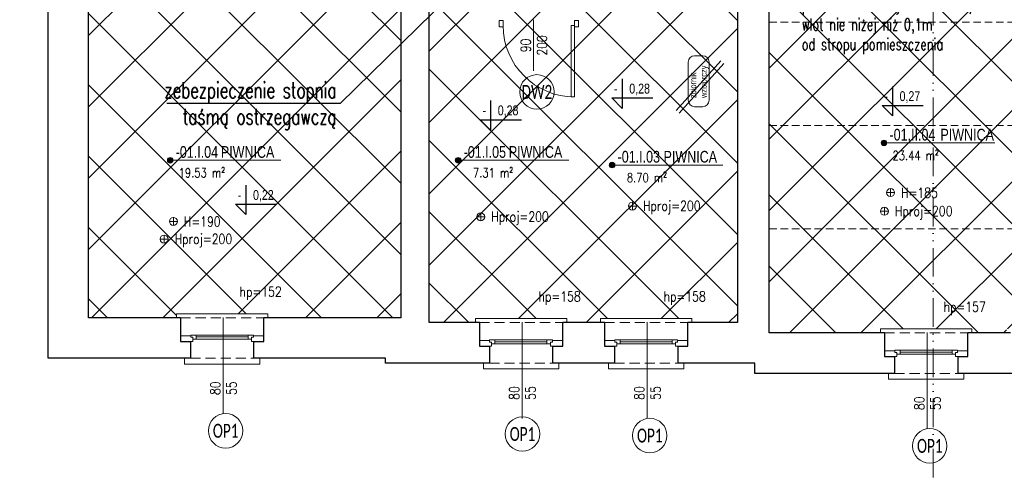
# Model space of a CAD drawing. Header units: millimetres. Extents: x 284606 to 628701, y -213781 to -93475.
# Tile 49 of 102: x 297550 to 298790, y -102354 to -101785. Entities that reach past the tile are written whole.
import ezdxf
from ezdxf import colors
from ezdxf.entities.mleader import LeaderData, LeaderLine
from ezdxf.enums import TextEntityAlignment as Align
from ezdxf.math import Vec2, Vec3

# ---------------------------------------------------------------- set-up
doc = ezdxf.new("R2010")
doc.units = ezdxf.units.MM
doc.linetypes.add('ACAD_ISO12W100', pattern=[21, 12, -3, 0, -3, 0, -3])
doc.linetypes.add('HIDDEN', pattern=[9.525, 6.35, -3.175])
doc.layers.get('0').update_dxf_attribs({"lineweight": 0})
for name, color, linetype, lineweight in [('!STR_Elewacje 0.05', 8, 'Continuous', 5), ('!STR_Konstrukcja 0.20', 200, 'Continuous', 20), ('!STR_Konstrukcja 0.30', 64, 'Continuous', 30), ('!STR_Ocieplenie 0.05', 1, 'Continuous', 5), ('!STR_Opisy 0.09', 8, 'Continuous', 9), ('!STR_Przerywana 0.09', 8, 'HIDDEN', 9), ('!STR_Stolarka drzwiowa', 8, 'Continuous', 15), ('!STR_Stolarka okienna', 72, 'Continuous', 15), ('EKO Opisy 0.09', 8, 'Continuous', 9)]:
    doc.layers.add(name, color=color, linetype=linetype, lineweight=lineweight)
doc.layers.add('AB1 - OPISY', color=7, linetype='Continuous')
doc.layers.add('EKO Wyposażenie', color=7, linetype='Continuous', lineweight=5, true_color=0x919191)
doc.styles.add('1_50', font='txt', dxfattribs={"width": 0.8})
doc.styles.add('AB_Arial', font='NirmalaS.ttf')
doc.styles.add('EKO 1-10', font='romans.shx', dxfattribs={"width": 0.8, "height": 15})
doc.styles.add('EKO 1-5', font='romans.shx', dxfattribs={"width": 0.8, "height": 10})
doc.styles.add('EKO CM 1-50', font='calibri.ttf', dxfattribs={"width": 0.8, "height": 12.5})
doc.styles.add('j-romans', font='romans.shx', dxfattribs={"width": 0.7})

# ---------------------------------------------------------------- blocks, each defined once
blk = doc.blocks.new('*U109')
at = {"layer": '!STR_Opisy 0.09', "linetype": 'Continuous'}
blk.add_line((0, 32.1), (0, -89.2), dxfattribs=at)
at = {"layer": '!STR_Opisy 0.09', "ltscale": 0.7, "style": 'EKO 1-5', "width": 0.8}
blk.add_attdef('WYS', text='', height=12.5, rotation=270, dxfattribs=at).set_placement((-10.5, 0), align=Align.MIDDLE_CENTER)
at = {"layer": '!STR_Opisy 0.09', "linetype": 'Continuous', "style": 'EKO 1-5', "width": 0.8}
blk.add_attdef('SZER', text='', height=12.5, rotation=270, dxfattribs=at).set_placement((0, 0), align=Align.BOTTOM_CENTER)
blk.add_attdef('HP=', (-20.5, -115.3), '', height=12.5, rotation=180, dxfattribs=at)
blk = doc.blocks.new('*U195')
at = {"layer": '!STR_Opisy 0.09', "linetype": 'Continuous'}
blk.add_line((-51.5, 6.9), (-51.5, -57.3), dxfattribs=at)
at = {"layer": '!STR_Stolarka drzwiowa'}
for points in [[(-90, 6.2), (-95, 6.2), (-95, -1.8), (-90, -1.8)], [(0, 0), (0, -90), (-4.4, -90), (-4.4, 0)], [(5, 6.2), (0, 6.2), (0, -1.8), (5, -1.8)]]:
    blk.add_lwpolyline(points, close=True, dxfattribs=at)
blk.add_arc((0, 0), 90, 180, 270, dxfattribs=at)
at = {"layer": '!STR_Opisy 0.09', "linetype": 'Continuous', "style": 'EKO 1-10', "width": 0.8}
blk.add_attdef('SZER', text='', height=12.5, rotation=90, dxfattribs=at).set_placement((-51.5, -25.2), align=Align.BOTTOM_CENTER)
at = {"layer": '!STR_Opisy 0.09', "ltscale": 0.7, "style": 'EKO 1-10', "width": 0.8}
blk.add_attdef('WYS', text='', height=12.5, rotation=90, dxfattribs=at).set_placement((-41, -25.2), align=Align.MIDDLE_CENTER)
blk = doc.blocks.new('wysokosc2')
at = {"ltscale": 2}
for points in [[(-5.1, 0), (5, 0)], [(0, 5.1), (0, -5.1)]]:
    blk.add_lwpolyline(points, dxfattribs=at)
blk.add_circle((0, 0), 5.03, dxfattribs=at)
at = {"ltscale": 2, "style": 'EKO 1-5', "width": 0.8}
blk.add_attdef('WYS', (13.3, -6), '', height=12.5, dxfattribs=at)
blk = doc.blocks.new('zbiornik zbiorczy')
at = {"layer": 'EKO Wyposażenie'}
for p, q in [((8, 13.2), (56.2, 13.2)), ((0, -5.2), (0, 5.2)), ((64.2, 5.2), (64.2, -5.2)), ((56.2, -13.2), (8, -13.2))]:
    blk.add_line(p, q, dxfattribs=at)
for centre, start, end in [((8, 5.2), 90, 180), ((56.2, 5.2), 0, 90), ((8, -5.2), 180, 270), ((56.2, -5.2), 270, 0)]:
    blk.add_arc(centre, 8, start, end, dxfattribs=at)
at = {"layer": 'EKO Wyposażenie', "insert": (10.9, 11.1), "char_height": 8, "attachment_point": 1, "style": '1_50'}
blk.add_mtext_dynamic_manual_height_columns('\\A1;zbiornik \\Pwzbiorczy', width=2231.725, gutter_width=453.6, heights=[120.4], dxfattribs=at)
blk = doc.blocks.new('*U459')
at = {"ltscale": 0.3}
blk.add_hatch(color=256, dxfattribs=at).paths.add_polyline_path([(-0.9, 50, 1), (6.8, 50, 1)])
at = {"ltscale": 1.5}
blk.add_line((17.6, 50), (154.6, 50), dxfattribs=at)
at = {"ltscale": 0.3}
blk.add_lwpolyline([(17.6, 50), (3, 50)], dxfattribs=at)
blk.add_circle((3, 50), 3.86, dxfattribs=at)
at = {"ltscale": 1.5, "width": 0.8}
for tag, p, height, style in [('NR_POM.', (10.5, 53.4), 16, 'AB_Arial'), ('NAZWA_POMIESZCZENIA', (66.9, 53.4), 16, 'AB_Arial'), ('POSADZKA', (9.1, 4), 12.5, 'EKO 1-5')]:
    blk.add_attdef(tag, p, '', height=height, rotation=0, dxfattribs=dict(at, style=style))
at = {"ltscale": 1.5, "style": 'EKO 1-5', "width": 0.8}
blk.add_attdef('POWIERZCHNIA', text='', height=12.5, rotation=0, dxfattribs=at).set_placement((78.1, 22.9), align=Align.BOTTOM_RIGHT)
blk = doc.blocks.new('KÓLKO')
at = {"layer": '!STR_Opisy 0.09'}
blk.add_circle((0, -15.51), 15.51, dxfattribs=at)
at = {"layer": '!STR_Opisy 0.09', "style": 'EKO 1-10', "width": 0.8}
blk.add_attdef('NR', text='', height=15, dxfattribs=at).set_placement((0, -15.51), align=Align.MIDDLE_CENTER)

msp = doc.modelspace()

# ---------------------------------------------------------------- hatches: boundary and pattern name
at = {"layer": '!STR_Ocieplenie 0.05', "lineweight": 5, "ltscale": 0.3}
h = msp.add_hatch(dxfattribs=at)
h.set_pattern_fill('ANSI37', color=8, scale=20)
h.paths.add_polyline_path([(298029.9, -101663.4), (297636.9, -101663.4), (297636.9, -102160.4), (297747.6, -102160.4), (297747.6, -102155.4), (297862.6, -102155.4), (297862.6, -102160.4), (298029.9, -102160.4)])
h.paths.add_polyline_path([(298453.9, -101662.4), (298065.9, -101662.4), (298065.9, -102166.4), (298124, -102166.4), (298124, -102161.4), (298239, -102161.4), (298239, -102166.4), (298281.6, -102166.4), (298281.6, -102161.4), (298396.6, -102161.4), (298396.6, -102166.4), (298453.9, -102166.4)])
h.paths.add_polyline_path([(298943.9, -101658.4), (298493.9, -101658.4), (298493.9, -102179.4), (298634.2, -102179.4), (298634.2, -102174.4), (298749.2, -102174.4), (298749.2, -102179.4), (298792.7, -102179.4), (298792.7, -102174.4), (298907.7, -102174.4), (298907.7, -102179.4), (298943.9, -102179.4)])
h.paths.add_polyline_path([(299439.1, -101658.4), (299258.2, -101658.4), (298991.2, -101658.4), (298991.2, -102160.4), (299213.9, -102160.4), (299213.9, -102155.4), (299328.9, -102155.4), (299328.9, -102160.4), (299439.1, -102160.4), (299439.1, -101966.9), (299434.2, -101966.9), (299434.2, -101851.9), (299439.1, -101851.9)])
h.paths.add_polyline_path([(299434.2, -101225.1), (299439.2, -101225.1), (299439.2, -101108.4), (299301.1, -101108.4), (299301.1, -101113.4), (299186.1, -101113.4), (299186.1, -101108.4), (298969.2, -101108.4), (298969.2, -101469.4), (299289.2, -101469.4), (299289.2, -101617.4), (299439.2, -101617.4), (299439.2, -101469.4), (299439.2, -101340.1), (299434.2, -101340.1)])
h.paths.add_polyline_path([(299258.2, -101499.4), (298970.2, -101499.4), (298970.2, -101506.4), (298970.2, -101606.4), (298970.2, -101617.4), (299258.2, -101617.4)], flags=17)
h.paths.add_polyline_path([(298643.9, -101095.4), (298586.1, -101095.4), (298586.1, -101100.4), (298471.1, -101100.4), (298471.1, -101095.4), (298420.1, -101095.4), (298420.1, -101100.4), (298305.1, -101100.4), (298305.1, -101095.4), (298172.9, -101095.4), (298172.9, -101479.4), (298327.9, -101479.4), (298327.9, -101609.4), (298643.9, -101609.4)])
h.paths.add_polyline_path([(298316.9, -101486.4), (298172.9, -101486.4), (298172.9, -101505.4), (298172.9, -101608), (298172.9, -101623.4), (298316.9, -101623.4)])
h.paths.add_polyline_path([(298131.9, -101505.4), (298131.9, -101486.4), (298101.9, -101486.4), (298003.9, -101486.4), (297636.9, -101486.4), (297636.9, -101507.8), (297641.9, -101507.8), (297641.9, -101623.4), (298131.9, -101623.4), (298131.9, -101605.4)])

# ---------------------------------------------------------------- linework, layer by layer
at = {"layer": '!STR_Konstrukcja 0.20', "color": 8, "linetype": 'Continuous', "lineweight": 15}
for points in [[(297752.6, -102160.4), (297747.6, -102160.4), (297747.6, -102155.4), (297862.6, -102155.4), (297862.6, -102160.4), (297857.6, -102160.4)], [(298129, -102166.4), (298124, -102166.4), (298124, -102161.4), (298239, -102161.4), (298239, -102166.4), (298234, -102166.4)], [(298286.6, -102166.4), (298281.6, -102166.4), (298281.6, -102161.4), (298396.6, -102161.4), (298396.6, -102166.4), (298391.6, -102166.4)], [(298639.2, -102179.4), (298634.2, -102179.4), (298634.2, -102174.4), (298749.2, -102174.4), (298749.2, -102179.4), (298744.2, -102179.4)], [(297765.1, -102211.4), (297757.6, -102211.4), (297757.6, -102218.9), (297852.6, -102218.9), (297852.6, -102211.4), (297845.1, -102211.4)], [(298141.5, -102217.4), (298134, -102217.4), (298134, -102224.9), (298229, -102224.9), (298229, -102217.4), (298221.5, -102217.4)], [(298299.1, -102217.4), (298291.6, -102217.4), (298291.6, -102224.9), (298386.6, -102224.9), (298386.6, -102217.4), (298379.1, -102217.4)], [(298651.7, -102230.4), (298644.2, -102230.4), (298644.2, -102237.9), (298739.2, -102237.9), (298739.2, -102230.4), (298731.7, -102230.4)]]:
    msp.add_lwpolyline(points, dxfattribs=at)
at = {"layer": '!STR_Konstrukcja 0.30', "color": 8, "ltscale": 1.5}
for points in [[(297765.1, -102211.4), (297585.9, -102211.4), (297585.9, -101665), (297572.9, -101665), (297572.9, -101605.3)], [(298639.2, -102179.4), (298493.9, -102179.4), (298493.9, -101658.4), (298756.2, -101658.4)], [(297752.6, -102160.4), (297636.9, -102160.4), (297636.9, -101663.4), (297791.9, -101663.4)], [(297891.9, -101663.4), (298029.9, -101663.4), (298029.9, -102160.4), (297857.6, -102160.4)], [(298129, -102166.4), (298065.9, -102166.4), (298065.9, -101662.4), (298189.2, -101662.4)], [(298289.2, -101662.4), (298453.9, -101662.4), (298453.9, -102166.4), (298391.6, -102166.4)], [(298286.6, -102166.4), (298234, -102166.4)], [(298797.7, -102179.4), (298744.2, -102179.4)], [(298141.5, -102217.4), (298010.6, -102217.4), (298010.6, -102211.4), (297845.1, -102211.4)], [(298299.1, -102217.4), (298221.5, -102217.4)], [(298651.7, -102230.4), (298475.9, -102230.4), (298475.9, -102217.4), (298379.1, -102217.4)], [(298810.2, -102230.4), (298731.7, -102230.4)]]:
    msp.add_lwpolyline(points, dxfattribs=at)
at = {"layer": '!STR_Konstrukcja 0.30', "color": 8, "ltscale": 2}
for points in [[(297752.6, -102160.4), (297752.6, -102190.2), (297765.1, -102190.2), (297765.1, -102211.4)], [(297845.1, -102211.4), (297845.1, -102190.2), (297857.6, -102190.2), (297857.6, -102160.4)], [(298129, -102166.4), (298129, -102196.2), (298141.5, -102196.2), (298141.5, -102217.4)], [(298221.5, -102217.4), (298221.5, -102196.2), (298234, -102196.2), (298234, -102166.4)], [(298286.6, -102166.4), (298286.6, -102196.2), (298299.1, -102196.2), (298299.1, -102217.4)], [(298379.1, -102217.4), (298379.1, -102196.2), (298391.6, -102196.2), (298391.6, -102166.4)], [(298639.2, -102179.4), (298639.2, -102209.2), (298651.7, -102209.2), (298651.7, -102230.4)], [(298731.7, -102230.4), (298731.7, -102209.2), (298744.2, -102209.2), (298744.2, -102179.4)]]:
    msp.add_lwpolyline(points, dxfattribs=at)
at = {"layer": '!STR_Ocieplenie 0.05', "color": 8, "ltscale": 1.5}
for points in [[(298376.8, -101899.5), (298432.9, -101836.8)], [(298380.5, -101902.8), (298436.6, -101840.2)]]:
    msp.add_lwpolyline(points, dxfattribs=at)
at = {"layer": '!STR_Przerywana 0.09', "color": 8, "ltscale": 1.5}
for p, q in [((298493.9, -101788.4), (298943.9, -101788.4)), ((298493.9, -101918.4), (298943.9, -101918.4)), ((298493.9, -102048.4), (298943.9, -102048.4))]:
    msp.add_line(p, q, dxfattribs=at)
at = {"layer": '!STR_Przerywana 0.09', "color": 8, "ltscale": 2}
for points in [[(297752.6, -102160.4), (297857.6, -102160.4)], [(298129, -102166.4), (298234, -102166.4)], [(298286.6, -102166.4), (298391.6, -102166.4)], [(298639.2, -102179.4), (298744.2, -102179.4)], [(297765.1, -102211.4), (297845.1, -102211.4)], [(298141.5, -102217.4), (298221.5, -102217.4)], [(298299.1, -102217.4), (298379.1, -102217.4)], [(298651.7, -102230.4), (298731.7, -102230.4)]]:
    msp.add_lwpolyline(points, dxfattribs=at)
at = {"layer": '!STR_Stolarka okienna', "color": 8, "ltscale": 0.3}
for points in [[(297844.5, -102182.1), (297844.5, -102185), (297842, -102185), (297842, -102187.2), (297768, -102187.2), (297768, -102185), (297765.5, -102185), (297765.5, -102182.1), (297844.5, -102182.1)], [(297772.1, -102187.2), (297772.1, -102182.1)], [(297837.6, -102182.1), (297837.6, -102187.2)], [(297752.6, -102183.1), (297752.6, -102190.2), (297768, -102190.2), (297768, -102185), (297765.5, -102185), (297765.5, -102183.1), (297752.6, -102183.1)], [(297837.6, -102184.6), (297772.1, -102184.6)], [(297857.6, -102183.1), (297857.6, -102190.2), (297842, -102190.2), (297842, -102185), (297844.5, -102185), (297844.5, -102183.1), (297857.6, -102183.1)], [(298129, -102189.1), (298129, -102196.2), (298144.4, -102196.2), (298144.4, -102191), (298141.9, -102191), (298141.9, -102189.1), (298129, -102189.1)], [(298221, -102188.1), (298221, -102191), (298218.5, -102191), (298218.5, -102193.2), (298144.4, -102193.2), (298144.4, -102191), (298141.9, -102191), (298141.9, -102188.1), (298221, -102188.1)], [(298148.5, -102193.2), (298148.5, -102188.1)], [(298214, -102190.6), (298148.5, -102190.6)], [(298214, -102188.1), (298214, -102193.2)], [(298234, -102189.1), (298234, -102196.2), (298218.5, -102196.2), (298218.5, -102191), (298221, -102191), (298221, -102189.1), (298234, -102189.1)], [(298286.6, -102189.1), (298286.6, -102196.2), (298302, -102196.2), (298302, -102191), (298299.5, -102191), (298299.5, -102189.1), (298286.6, -102189.1)], [(298378.6, -102188.1), (298378.6, -102191), (298376.1, -102191), (298376.1, -102193.2), (298302, -102193.2), (298302, -102191), (298299.5, -102191), (298299.5, -102188.1), (298378.6, -102188.1)], [(298306.1, -102193.2), (298306.1, -102188.1)], [(298371.6, -102190.6), (298306.1, -102190.6)], [(298371.6, -102188.1), (298371.6, -102193.2)], [(298391.6, -102189.1), (298391.6, -102196.2), (298376.1, -102196.2), (298376.1, -102191), (298378.6, -102191), (298378.6, -102189.1), (298391.6, -102189.1)], [(298639.2, -102202.1), (298639.2, -102209.2), (298654.6, -102209.2), (298654.6, -102204), (298652.1, -102204), (298652.1, -102202.1), (298639.2, -102202.1)], [(298731.1, -102201.1), (298731.1, -102204), (298728.6, -102204), (298728.6, -102206.2), (298654.6, -102206.2), (298654.6, -102204), (298652.1, -102204), (298652.1, -102201.1), (298731.1, -102201.1)], [(298658.7, -102206.2), (298658.7, -102201.1)], [(298724.2, -102203.6), (298658.7, -102203.6)], [(298724.2, -102201.1), (298724.2, -102206.2)], [(298744.2, -102202.1), (298744.2, -102209.2), (298728.6, -102209.2), (298728.6, -102204), (298731.1, -102204), (298731.1, -102202.1), (298744.2, -102202.1)]]:
    msp.add_lwpolyline(points, dxfattribs=at)
at = {"layer": 'AB1 - OPISY', "color": 8}
for p, q in [((298308.7, -101859.6), (298308.7, -101896.7)), ((298649.1, -101869.1), (298649.1, -101906.2)), ((298295.6, -101883.6), (298347.4, -101883.6)), ((298295.6, -101883.6), (298308.7, -101896.7)), ((298143, -101887), (298143, -101924.1)), ((298636, -101893.1), (298687.8, -101893.1)), ((298636, -101893.1), (298649.1, -101906.2)), ((298129.9, -101911), (298181.8, -101911)), ((298129.9, -101911), (298143, -101924.1)), ((297834.9, -101993.4), (297834.9, -102030.5)), ((297821.7, -102017.4), (297873.6, -102017.4)), ((297821.7, -102017.4), (297834.9, -102030.5))]:
    msp.add_line(p, q, dxfattribs=at)
at = {"layer": 'EKO Opisy 0.09', "color": 8, "linetype": 'ACAD_ISO12W100', "ltscale": 3}
msp.add_lwpolyline([(298700.5, -102487.8), (298700.5, -101568.5), (298765.5, -101568.5), (298765.5, -100770.9)], dxfattribs=at)

# ---------------------------------------------------------------- block references
at = {"layer": '!STR_Konstrukcja 0.30', "color": 8, "ltscale": 1.5, "rotation": 90}
msp.add_blockref('zbiornik zbiorczy', (298405.1, -101894.6), dxfattribs=at)
at = {"layer": '!STR_Konstrukcja 0.30', "color": 8, "ltscale": 1.5, "rotation": 180}
for p, values in [((297806.4, -102249.1), {'SZER': '80', 'WYS': '55', 'HP=': 'hp=152'}), ((298182.9, -102255.1), {'SZER': '80', 'WYS': '55', 'HP=': 'hp=158'}), ((298340.4, -102255.1), {'SZER': '80', 'WYS': '55', 'HP=': 'hp=158'}), ((298693, -102268.1), {'SZER': '80', 'WYS': '55', 'HP=': 'hp=157'})]:
    msp.add_blockref('*U109', p, dxfattribs=at).add_auto_attribs(values)
at = {"layer": '!STR_Opisy 0.09', "color": 8}
ref = msp.add_blockref('*U459', (298635.7, -101986.3), dxfattribs=dict(at, xscale=0.9199999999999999, yscale=0.9199999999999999, zscale=0.9199999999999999))
ref.add_attrib('NAZWA_POM', 'PIWNICA', (298709.6, -101937.2), dxfattribs={"layer": '0', "ltscale": 1.5, "height": 14.72, "rotation": 0, "style": 'AB_Arial', "width": 0.8})
ref.add_attrib('NUMER_POM', '-01.II.04', (298645.4, -101937.2), dxfattribs={"layer": '0', "ltscale": 1.5, "height": 14.72, "rotation": 0, "style": 'AB_Arial', "width": 0.8})
ref.add_attrib('R-SURF', '23.44 m²', dxfattribs={"layer": '0', "ltscale": 1.5, "height": 11.5, "rotation": 0, "style": 'EKO 1-5', "width": 0.8}).set_placement((298707.5, -101965.3), align=Align.BOTTOM_RIGHT)
ref = msp.add_blockref('*U459', (297736.8, -102008.1), dxfattribs=dict(at, xscale=0.9199999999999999, yscale=0.9199999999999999, zscale=0.9199999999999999))
ref.add_attrib('NAZWA_POM', 'PIWNICA', (297803.4, -101959), dxfattribs={"layer": '0', "ltscale": 1.5, "height": 14.72, "rotation": 0, "style": 'AB_Arial', "width": 0.8})
ref.add_attrib('NUMER_POM', '-01.I.04', (297746.5, -101959), dxfattribs={"layer": '0', "ltscale": 1.5, "height": 14.72, "rotation": 0, "style": 'AB_Arial', "width": 0.8})
ref.add_attrib('R-SURF', '19.53 m²', dxfattribs={"layer": '0', "ltscale": 1.5, "height": 11.5, "rotation": 0, "style": 'EKO 1-5', "width": 0.8}).set_placement((297808.6, -101987.1), align=Align.BOTTOM_RIGHT)
ref = msp.add_blockref('*U459', (298099.4, -102008.1), dxfattribs=dict(at, xscale=0.9199999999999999, yscale=0.9199999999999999, zscale=0.9199999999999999))
ref.add_attrib('NAZWA_POM', 'PIWNICA', (298166, -101959), dxfattribs={"layer": '0', "ltscale": 1.5, "height": 14.72, "rotation": 0, "style": 'AB_Arial', "width": 0.8})
ref.add_attrib('NUMER_POM', '-01.I.05', (298109.1, -101959), dxfattribs={"layer": '0', "ltscale": 1.5, "height": 14.72, "rotation": 0, "style": 'AB_Arial', "width": 0.8})
ref.add_attrib('R-SURF', '7.31 m²', dxfattribs={"layer": '0', "ltscale": 1.5, "height": 11.5, "rotation": 0, "style": 'EKO 1-5', "width": 0.8}).set_placement((298171.3, -101987.1), align=Align.BOTTOM_RIGHT)
ref = msp.add_blockref('*U459', (298293.3, -102014.1), dxfattribs=dict(at, xscale=0.9199999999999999, yscale=0.9199999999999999, zscale=0.9199999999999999))
ref.add_attrib('NAZWA_POM', 'PIWNICA', (298360.9, -101965), dxfattribs={"layer": '0', "ltscale": 1.5, "height": 14.72, "rotation": 0, "style": 'AB_Arial', "width": 0.8})
ref.add_attrib('NUMER_POM', '-01.I.03', (298303, -101965), dxfattribs={"layer": '0', "ltscale": 1.5, "height": 14.72, "rotation": 0, "style": 'AB_Arial', "width": 0.8})
ref.add_attrib('R-SURF', '8.70 m²', dxfattribs={"layer": '0', "ltscale": 1.5, "height": 11.5, "rotation": 0, "style": 'EKO 1-5', "width": 0.8}).set_placement((298365.1, -101993.1), align=Align.BOTTOM_RIGHT)
ref = msp.add_blockref('wysokosc2', (298646.7, -102002.8), dxfattribs=dict(at, xscale=-1, rotation=180))
ref.add_attrib('WYS', 'H=185', (298660, -102009.3), dxfattribs={"layer": '0', "ltscale": 2, "height": 12.5, "style": 'EKO 1-5', "width": 0.8})
for p in [(298321.7, -102019.7), (298639, -102026.3), (298130.6, -102033.3), (297731.9, -102061.4)]:
    msp.add_blockref('wysokosc2', p, dxfattribs=at).add_auto_attribs({'WYS': 'Hproj=200'})
ref = msp.add_blockref('wysokosc2', (297743.6, -102039), dxfattribs=dict(at, xscale=-1, rotation=180))
ref.add_attrib('WYS', 'H=190', (297756.8, -102045.5), dxfattribs={"layer": '0', "ltscale": 2, "height": 12.5, "style": 'EKO 1-5', "width": 0.8})
at = {"layer": '!STR_Stolarka drzwiowa', "color": 8, "ltscale": 0.3}
msp.add_blockref('*U195', (298248.8, -101792.3), dxfattribs=at).add_auto_attribs({'WYS': '200', 'SZER': '90'})
at = {"layer": 'EKO Opisy 0.09', "color": 8}
ref = msp.add_blockref('KÓLKO', (298201.4, -101854.3), dxfattribs=dict(at, xscale=1.4, yscale=1.4, zscale=1.4))
ref.add_attrib('NR', 'DW2', dxfattribs={"height": 17.5, "style": 'EKO CM 1-50', "width": 0.7}).set_placement((298201.4, -101876), align=Align.MIDDLE_CENTER)
ref = msp.add_blockref('KÓLKO', (297809.4, -102281), dxfattribs=dict(at, xscale=1.4, yscale=1.4, zscale=1.4))
ref.add_attrib('NR', 'OP1', dxfattribs={"height": 17.5, "style": 'EKO CM 1-50', "width": 0.7}).set_placement((297809.4, -102302.7), align=Align.MIDDLE_CENTER)
ref = msp.add_blockref('KÓLKO', (298183.2, -102285), dxfattribs=dict(at, xscale=1.4, yscale=1.4, zscale=1.4))
ref.add_attrib('NR', 'OP1', dxfattribs={"height": 17.5, "style": 'EKO CM 1-50', "width": 0.7}).set_placement((298183.2, -102306.7), align=Align.MIDDLE_CENTER)
ref = msp.add_blockref('KÓLKO', (298343.5, -102287), dxfattribs=dict(at, xscale=1.4, yscale=1.4, zscale=1.4))
ref.add_attrib('NR', 'OP1', dxfattribs={"height": 17.5, "style": 'EKO CM 1-50', "width": 0.7}).set_placement((298343.5, -102308.7), align=Align.MIDDLE_CENTER)
ref = msp.add_blockref('KÓLKO', (298696.1, -102300), dxfattribs=dict(at, xscale=1.4, yscale=1.4, zscale=1.4))
ref.add_attrib('NR', 'OP1', dxfattribs={"height": 17.5, "style": 'EKO CM 1-50', "width": 0.7}).set_placement((298696.1, -102321.7), align=Align.MIDDLE_CENTER)

# ---------------------------------------------------------------- texts
at = {"layer": '!STR_Opisy 0.09', "color": 8, "char_height": 12.5, "attachment_point": 1, "style": '1_50'}
for s, insert in [('-    0,28', (298298.4, -101865.6)), ('-    0,27', (298638.8, -101875.1)), ('-    0,28', (298132.8, -101893)), ('-    0,22', (297824.6, -101999.5))]:
    msp.add_mtext_dynamic_manual_height_columns(s, width=94.718, gutter_width=12.5, heights=[0], dxfattribs=dict(at, insert=insert))

# ---------------------------------------------------------------- leaders
at = {"layer": '!STR_Elewacje 0.05', "color": 8, "ltscale": 0.3}
ml = msp.add_multileader_mtext('Standard', dxfattribs=at)
ml.set_content('zamurować, zmienić kanał na \\Pwentylacyjny i podłączyć \\Ppomieszczenie wymiennikowni, \\Pwlot nie niżej niż 0,1m \\Pod stropu pomieszczenia', color=8, style='j-romans')
ml.set_leader_properties()
ml.build(insert=Vec2(0, 0))
ml.multileader.update_dxf_attribs({"text_right_attachment_type": 6, "dogleg_length": 0.36, "arrow_head_size": 8, "scale": 2})
ctx = ml.context
ctx.base_point, ctx.scale, ctx.char_height, ctx.arrow_head_size, ctx.landing_gap_size, ctx.plane_origin = Vec3(298530.8, -101718.5), 2, 15, 8, 4, Vec3(298353.4, -98893.6)
ctx.right_attachment = 6
notes = []
notes.append((ctx, [(0, (1, 1, 0), (298530.1, -101718.5), (1, 0), 0.72, [(0, [(298416.6, -101643.8)], 0, [])])]))
ctx.mtext.insert, ctx.mtext.flow_direction = Vec3(298534.8, -101708.5), 5
at = {"layer": '!STR_Opisy 0.09', "color": 8, "ltscale": 0.3}
ml = msp.add_multileader_mtext('Standard', dxfattribs=at)
ml.set_content('zebezpieczenie stopnia \\Ptaśmą ostrzegawczą', color=8, style='j-romans')
ml.set_leader_properties()
ml.build(insert=Vec2(0, 0))
ml.multileader.update_dxf_attribs({"text_right_attachment_type": 6, "dogleg_length": 0.36, "arrow_head_size": 8, "scale": 2})
ctx = ml.context
ctx.base_point, ctx.scale, ctx.char_height, ctx.arrow_head_size, ctx.landing_gap_size, ctx.plane_origin = Vec3(297705.8, -101877.2), 2, 20, 8, 4, Vec3(344863.5, -106943.1)
ctx.right_attachment, ctx.text_align_type = 6, 2
notes.append((ctx, [(1, (1, 1, 0), (297953.8, -101890.5), (-1, 0), 0.72, [(1, [(298172.9, -101550.6), (298211.6, -101637.8)], 0, [])])]))
ctx.mtext.insert, ctx.mtext.width, ctx.mtext.alignment, ctx.mtext.flow_direction = Vec3(297949.1, -101863.8), 616.028, 3, 5
for ctx, leaders in notes:
    for number, flags, end, landing, length, lines in leaders:
        leader = LeaderData()
        leader.index, (leader.has_last_leader_line, leader.has_dogleg_vector, leader.attachment_direction) = number, flags
        leader.last_leader_point, leader.dogleg_vector, leader.dogleg_length = Vec3(end), Vec3(landing), length
        for number, points, colour, breaks in lines:
            line = LeaderLine()
            line.index, line.vertices, line.color, line.breaks = number, Vec3.list(points), colors.encode_raw_color(colour), breaks
            leader.lines.append(line)
        ctx.leaders.append(leader)

doc.saveas('drawing.dxf')
